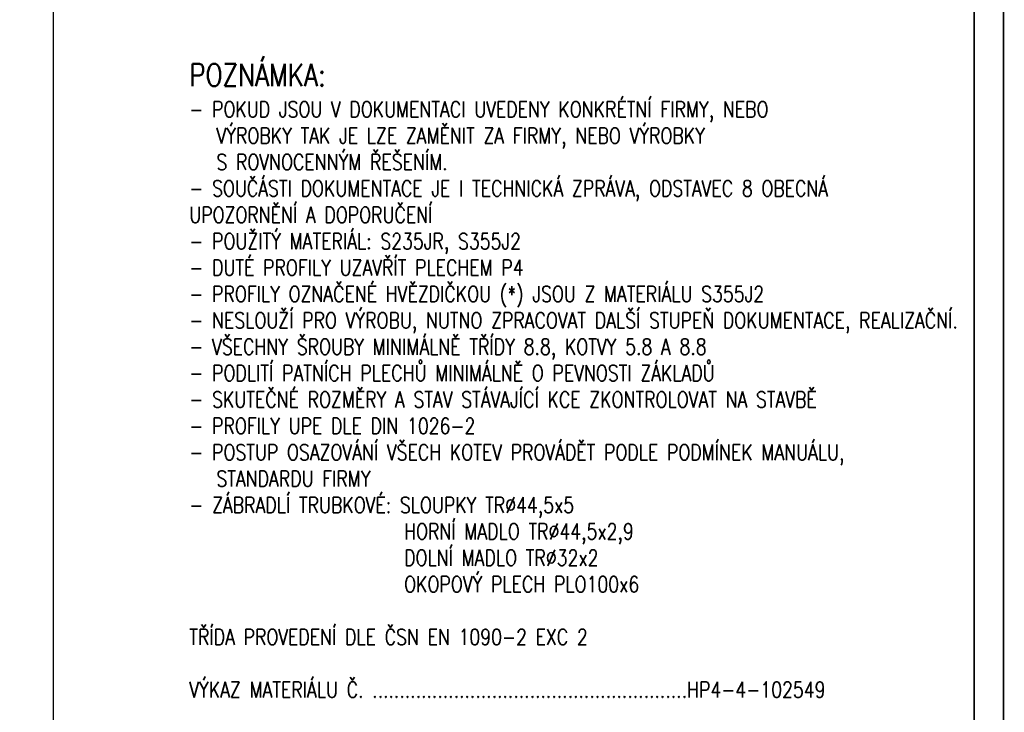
# Paper-space layout 'Layout1' of a CAD drawing. Extents: x -2 to 1380, y -36 to 422.
# Tile 40 of 58: x 971 to 1188, y 114 to 267. Entities that reach past the tile are written whole.
import ezdxf
from ezdxf.enums import TextEntityAlignment as Align

# ---------------------------------------------------------------- set-up
doc = ezdxf.new("R2010")
doc.units = 0
doc.layers.get('DEFPOINTS').update_dxf_attribs({"color": 132, "linetype": 'CONTINUOUS'})
doc.layers.add('RAMECEK_HP', color=251, linetype='CONTINUOUS')
doc.layers.add('SS_TEXT35', color=2, linetype='CONTINUOUS', lineweight=35)
doc.styles.add('ROMANS', font='romans.shx', dxfattribs={"width": 0.8})

# ---------------------------------------------------------------- blocks, each defined once
blk = doc.blocks.new('*U6')
at = {"layer": 'DEFPOINTS'}
blk.add_lwpolyline([(1188, 0), (978, 0), (978, 297), (1188, 297)], close=True, dxfattribs=at)
at = {"layer": 'RAMECEK_HP', "lineweight": 35, "const_width": 0.35}
for points in [[(0, 420), (0, 0), (1188, 0), (1188, 420)], [(6.5, 413.5), (6.5, 6.5), (1181.5, 6.5), (1181.5, 413.5)]]:
    blk.add_lwpolyline(points, close=True, dxfattribs=at)
at = {"layer": 'DEFPOINTS', "style": 'ROMANS', "width": 0.8}
blk.add_attdef('TISK', text='', height=10, dxfattribs=at).set_placement((1188, -33), align=Align.RIGHT)

psp = doc.layouts.get("Layout1")

# ---------------------------------------------------------------- block references
at = {"layer": 'RAMECEK_HP'}
psp.add_blockref('*U6', (0, 0), dxfattribs=at)

# ---------------------------------------------------------------- texts
at = {"layer": 'SS_TEXT35', "insert": (1008, 117.25), "char_height": 3.5, "attachment_point": 7, "style": 'ROMANS'}
psp.add_mtext_dynamic_manual_height_columns('\\pxt1.71429;{\\H1.42857x;\\C4;POZNÁMKA:\\H0.7x;\\P\\pt1.71429,2;}- POKUD JSOU V\\~DOKUMENTACI UVEDENY KONKRÉTNÍ FIRMY, NEBO ^I^IVÝROBKY TAK JE LZE ZAMĚNIT ZA FIRMY, NEBO VÝROBKY ^I^I^IS\\~ROVNOCENNÝM ŘEŠENÍM.\\P- SOUČÁSTI DOKUMENTACE JE I TECHNICKÁ ZPRÁVA, ODSTAVEC 8 OBECNÁ UPOZORNĚNÍ A DOPORUČENÍ\\P\\pb0.25,t1.71429;- POUŽITÝ MATERIÁL: S235JR, S355J2\\P- DUTÉ PROFILY UZAVŘÍT PLECHEM P4\\P{\\A1;- PROFILY OZNAČENÉ HVĚZDIČKOU (*) JSOU Z MATERIÁLU S355J2\\P}- NESLOUŽÍ PRO VÝROBU, NUTNO ZPRACOVAT DALŠÍ STUPEŇ DOKUMENTACE, REALIZAČNÍ.\\P- VŠECHNY ŠROUBY MINIMÁLNĚ TŘÍDY 8.8, KOTVY 5.8 A 8.8\\P- PODLITÍ PATNÍCH PLECHŮ MINIMÁLNĚ O PEVNOSTI ZÁKLADŮ\\P- SKUTEČNÉ ROZMĚRY A STAV STÁVAJÍCÍ KCE ZKONTROLOVAT NA STAVBĚ\\P- PROFILY UPE DLE DIN 1026-2\\P- POSTUP OSAZOVÁNÍ VŠECH KOTEV PROVÁDĚT PODLE PODMÍNEK MANUÁLU, ^ISTANDARDU FIRMY\\P\\pt1.71429,15;- ZÁBRADLÍ TRUBKOVÉ: SLOUPKY TR%%C44,5x5\\P\\pt1.71429,13.571;^I^IHORNÍ MADLO TR%%C44,5x2,9\\P\\pql;^I^IDOLNÍ MADLO TR%%C32x2\\P\\pq*,t1.71429,13.57143,15;^I^IOKOPOVÝ PLECH PLO100x6\\P\\pt1.71429;\\PTŘÍDA PROVEDENÍ DLE ČSN EN 1090-2 EXC 2\\P\\PVÝKAZ MATERIÁLU Č. ..........................................................HP4-4-102549', width=171.23819, gutter_width=17.5, heights=[216.8011], dxfattribs=at)

doc.saveas('drawing.dxf')
